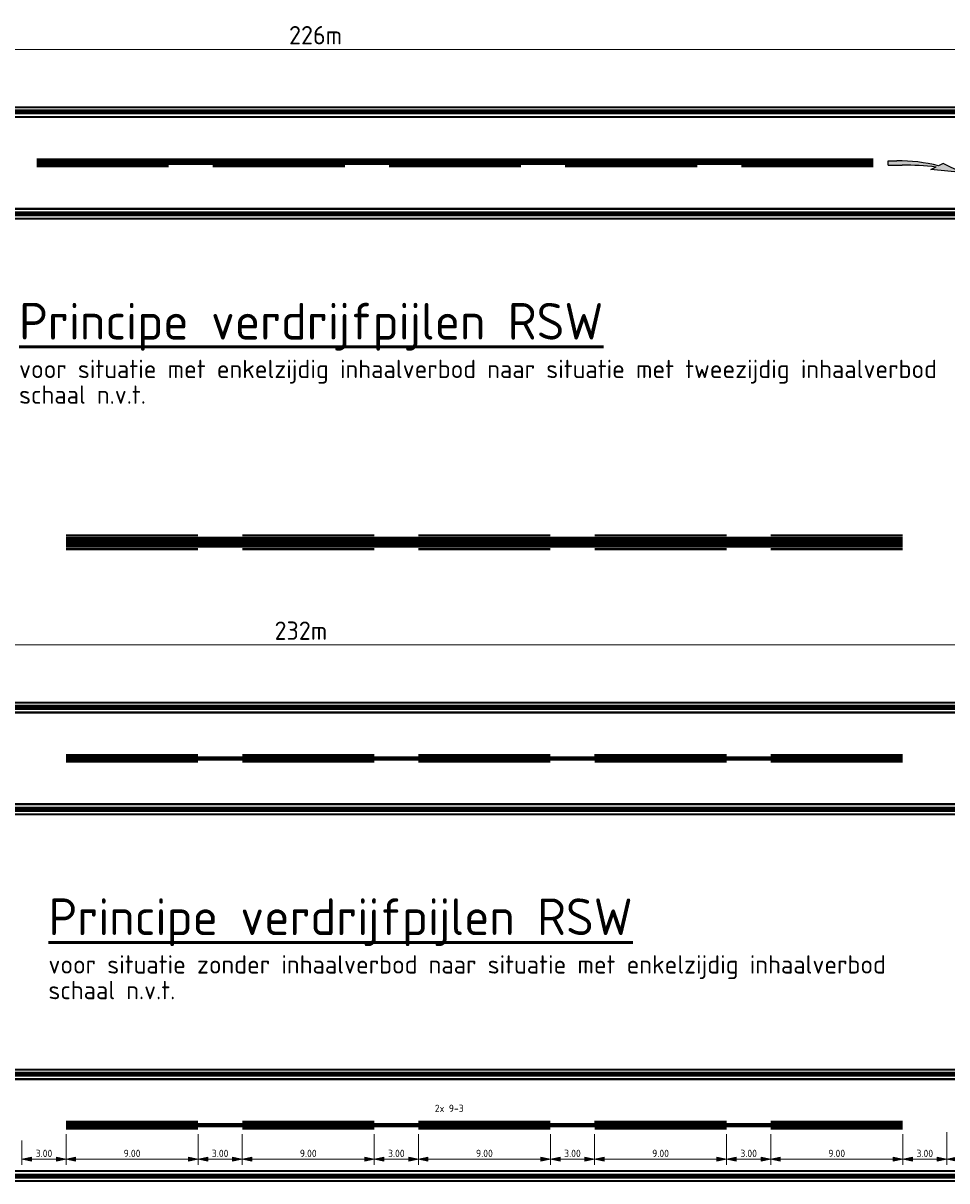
# Model space of a CAD drawing. Header units: metres. Extents: x -699 to 2316, y -1199 to 781.
# Tile 113 of 256: x -45 to 18, y -305 to -226. Entities that reach past the tile are written whole.
import ezdxf

# ---------------------------------------------------------------- set-up
doc = ezdxf.new("R2010")
doc.units = ezdxf.units.M
doc.header["$PDMODE"] = 1
doc.linetypes.add('VW-1-1_STREEP', pattern=[2, 1, -1])
for name, color, linetype, lineweight in [('N-WA-VW-MARKERING_DYNAMISCH-G', 7, 'Continuous', 35), ('N-WA-VW-MARKERING_PIJL-S', 7, 'Continuous', 25), ('N-WE-VH-KANTVERHARDING-G', 210, 'Continuous', 35), ('N-WE-VW-MARKERING_LANGS_STREEP_DOORGETROKKEN_015-G', 7, 'Continuous', 13), ('N-WE-VW-MARKERING_LANGS_STREEP_GROEN-G', 7, 'Continuous', 35), ('X-XX-AL-M', 7, 'Continuous', 18), ('X-XX-AL-T25', 7, 'Continuous', 25), ('X-XX-AL-T50', 130, 'Continuous', 50)]:
    doc.layers.add(name, color=color, linetype=linetype, lineweight=lineweight)
doc.styles.add('NLCS-ISO', font='NLCS-ISO.ttf')
doc.styles.add('NLCS-ISO Standaard', font='NLCS-ISO.ttf')
doc.dimstyles.new('NLCS-M200-T25-Pijl-A', dxfattribs={"dimtxt": 0.5, "dimasz": 0.375, "dimexe": 0.4, "dimexo": 0.4, "dimgap": 0.14, "dimtad": 1, "dimlfac": -1, "dimzin": 0, "dimdsep": 46, "dimtxsty": 'NLCS-ISO Standaard', "dimblk": 'Pijl', "dimblk1": 'Pijl', "dimblk2": 'Pijl', "dimcen": 2.5, "dimdle": 2, "dimclrd": 256, "dimclre": 256, "dimclrt": 256, "dimadec": 0, "dimazin": 0, "dimtfac": 1, "dimtofl": 0, "dimtmove": 0, "dimatfit": 3, "dimldrblk": 'Pijl', "dimfxl": 1, "dimtolj": 1, "dimtzin": 0, "dimlwd": 18, "dimlwe": 18, "dimarcsym": 0})
doc.dimstyles.new('NLCS-M500-T25-Pijl-A', dxfattribs={"dimtxt": 1.25, "dimasz": 0.9375, "dimexe": 1, "dimexo": 1, "dimgap": 0.35, "dimtad": 1, "dimlfac": -1, "dimzin": 0, "dimdsep": 46, "dimtxsty": 'NLCS-ISO Standaard', "dimblk": 'Pijl', "dimblk1": 'Pijl', "dimblk2": 'Pijl', "dimcen": 2.5, "dimdle": 2, "dimclrd": 256, "dimclre": 256, "dimclrt": 256, "dimadec": 0, "dimazin": 0, "dimtfac": 1, "dimtofl": 0, "dimtmove": 0, "dimatfit": 3, "dimldrblk": 'Pijl', "dimfxl": 1, "dimtolj": 1, "dimtzin": 0, "dimlwd": 18, "dimlwe": 18, "dimarcsym": 0})

# ---------------------------------------------------------------- blocks, each defined once
blk = doc.blocks.new('Pijl')
h = blk.add_hatch(color=256)
h.paths.add_polyline_path([(0, 0), (-1.75, 0.352), (-1.75, 0)])
h.paths.add_polyline_path([(-1.75, 0), (-1.75, -0.352), (0, 0)])
for p, q in [((-1.902, 0), (0, 0)), ((0, 0), (-1.75, 0.352)), ((-1.75, 0.352), (-1.75, -0.352)), ((0, 0), (-1.75, -0.352))]:
    blk.add_line(p, q)
blk = doc.blocks.new('*D235')
at = {"layer": 'Defpoints', "color": 0, "transparency": 16777216}
for p in [(89.909, -268.84), (-142.091, -276.345), (89.909, -276.345)]:
    blk.add_point(p, dxfattribs=at)
at = {"layer": 'X-XX-AL-M', "lineweight": 18, "transparency": 16777216}
for p, q in [((-142.091, -275.345), (-142.091, -267.84)), ((89.909, -275.345), (89.909, -267.84)), ((-141.154, -268.84), (88.971, -268.84))]:
    blk.add_line(p, q, dxfattribs=at)
at = {"layer": 'X-XX-AL-M', "lineweight": 18, "transparency": 16777216, "xscale": 0.9375, "yscale": 0.9375, "zscale": 0.9375, "rotation": 180}
blk.add_blockref('Pijl', (-142.091, -268.84), dxfattribs=at)
at = {"layer": 'X-XX-AL-M', "lineweight": 18, "transparency": 16777216, "xscale": 0.9375, "yscale": 0.9375, "zscale": 0.9375}
blk.add_blockref('Pijl', (89.909, -268.84), dxfattribs=at)
at = {"layer": 'X-XX-AL-M', "transparency": 16777216, "insert": (-26.091, -267.865), "char_height": 1.25, "attachment_point": 5, "style": 'NLCS-ISO Standaard'}
blk.add_mtext('\\A1;232m', dxfattribs=at)
blk = doc.blocks.new('*D289')
at = {"layer": 'Defpoints', "color": 0, "transparency": 16777216}
for p in [(87.909, -228.246), (-138.091, -235.827), (87.909, -235.752)]:
    blk.add_point(p, dxfattribs=at)
at = {"layer": 'X-XX-AL-M', "lineweight": 18, "transparency": 16777216}
for p, q in [((-138.091, -234.827), (-138.091, -227.246)), ((87.909, -234.752), (87.909, -227.246)), ((-137.154, -228.246), (86.971, -228.246))]:
    blk.add_line(p, q, dxfattribs=at)
at = {"layer": 'X-XX-AL-M', "lineweight": 18, "transparency": 16777216, "xscale": 0.9375, "yscale": 0.9375, "zscale": 0.9375, "rotation": 180}
blk.add_blockref('Pijl', (-138.091, -228.246), dxfattribs=at)
at = {"layer": 'X-XX-AL-M', "lineweight": 18, "transparency": 16777216, "xscale": 0.9375, "yscale": 0.9375, "zscale": 0.9375}
blk.add_blockref('Pijl', (87.909, -228.246), dxfattribs=at)
at = {"layer": 'X-XX-AL-M', "transparency": 16777216, "insert": (-25.091, -227.271), "char_height": 1.25, "attachment_point": 5, "style": 'NLCS-ISO Standaard'}
blk.add_mtext('\\A1;226m', dxfattribs=at)
blk = doc.blocks.new('*D299')
at = {"layer": 'Defpoints', "color": 0, "transparency": 16777216}
for p in [(-6.091, -301.795), (2.909, -301.795), (2.909, -303.89)]:
    blk.add_point(p, dxfattribs=at)
at = {"layer": 'X-XX-AL-M', "lineweight": 18, "transparency": 16777216}
for p, q in [((-6.091, -302.195), (-6.091, -304.29)), ((2.909, -302.195), (2.909, -304.29)), ((-5.716, -303.89), (2.534, -303.89))]:
    blk.add_line(p, q, dxfattribs=at)
at = {"layer": 'X-XX-AL-M', "lineweight": 18, "transparency": 16777216, "xscale": 0.375, "yscale": 0.375, "zscale": 0.375, "rotation": 180}
blk.add_blockref('Pijl', (-6.091, -303.89), dxfattribs=at)
at = {"layer": 'X-XX-AL-M', "lineweight": 18, "transparency": 16777216, "xscale": 0.375, "yscale": 0.375, "zscale": 0.375}
blk.add_blockref('Pijl', (2.909, -303.89), dxfattribs=at)
at = {"layer": 'X-XX-AL-M', "transparency": 16777216, "insert": (-1.591, -303.5), "char_height": 0.5, "attachment_point": 5, "style": 'NLCS-ISO Standaard'}
blk.add_mtext('\\A1;9.00', dxfattribs=at)
blk = doc.blocks.new('*D300')
at = {"layer": 'Defpoints', "color": 0, "transparency": 16777216}
for p in [(2.909, -301.795), (5.909, -301.795), (5.909, -303.89)]:
    blk.add_point(p, dxfattribs=at)
at = {"layer": 'X-XX-AL-M', "lineweight": 18, "transparency": 16777216}
for p, q in [((2.909, -302.195), (2.909, -304.29)), ((5.909, -302.195), (5.909, -304.29)), ((3.284, -303.89), (5.534, -303.89))]:
    blk.add_line(p, q, dxfattribs=at)
at = {"layer": 'X-XX-AL-M', "lineweight": 18, "transparency": 16777216, "xscale": 0.375, "yscale": 0.375, "zscale": 0.375, "rotation": 180}
blk.add_blockref('Pijl', (2.909, -303.89), dxfattribs=at)
at = {"layer": 'X-XX-AL-M', "lineweight": 18, "transparency": 16777216, "xscale": 0.375, "yscale": 0.375, "zscale": 0.375}
blk.add_blockref('Pijl', (5.909, -303.89), dxfattribs=at)
at = {"layer": 'X-XX-AL-M', "transparency": 16777216, "insert": (4.409, -303.5), "char_height": 0.5, "attachment_point": 5, "style": 'NLCS-ISO Standaard'}
blk.add_mtext('\\A1;3.00', dxfattribs=at)
blk = doc.blocks.new('*D301')
at = {"layer": 'Defpoints', "color": 0, "transparency": 16777216}
for p in [(5.909, -301.795), (14.909, -301.795), (14.909, -303.89)]:
    blk.add_point(p, dxfattribs=at)
at = {"layer": 'X-XX-AL-M', "lineweight": 18, "transparency": 16777216}
for p, q in [((5.909, -302.195), (5.909, -304.29)), ((14.909, -302.195), (14.909, -304.29)), ((6.284, -303.89), (14.534, -303.89))]:
    blk.add_line(p, q, dxfattribs=at)
at = {"layer": 'X-XX-AL-M', "lineweight": 18, "transparency": 16777216, "xscale": 0.375, "yscale": 0.375, "zscale": 0.375, "rotation": 180}
blk.add_blockref('Pijl', (5.909, -303.89), dxfattribs=at)
at = {"layer": 'X-XX-AL-M', "lineweight": 18, "transparency": 16777216, "xscale": 0.375, "yscale": 0.375, "zscale": 0.375}
blk.add_blockref('Pijl', (14.909, -303.89), dxfattribs=at)
at = {"layer": 'X-XX-AL-M', "transparency": 16777216, "insert": (10.409, -303.5), "char_height": 0.5, "attachment_point": 5, "style": 'NLCS-ISO Standaard'}
blk.add_mtext('\\A1;9.00', dxfattribs=at)
blk = doc.blocks.new('*D302')
at = {"layer": 'Defpoints', "color": 0, "transparency": 16777216}
for p in [(14.909, -301.795), (17.908, -301.663), (17.908, -303.89)]:
    blk.add_point(p, dxfattribs=at)
at = {"layer": 'X-XX-AL-M', "lineweight": 18, "transparency": 16777216}
for p, q in [((14.909, -302.195), (14.909, -304.29)), ((17.908, -302.063), (17.908, -304.29)), ((15.284, -303.89), (17.533, -303.89))]:
    blk.add_line(p, q, dxfattribs=at)
at = {"layer": 'X-XX-AL-M', "lineweight": 18, "transparency": 16777216, "xscale": 0.375, "yscale": 0.375, "zscale": 0.375, "rotation": 180}
blk.add_blockref('Pijl', (14.909, -303.89), dxfattribs=at)
at = {"layer": 'X-XX-AL-M', "lineweight": 18, "transparency": 16777216, "xscale": 0.375, "yscale": 0.375, "zscale": 0.375}
blk.add_blockref('Pijl', (17.908, -303.89), dxfattribs=at)
at = {"layer": 'X-XX-AL-M', "transparency": 16777216, "insert": (16.409, -303.5), "char_height": 0.5, "attachment_point": 5, "style": 'NLCS-ISO Standaard'}
blk.add_mtext('\\A1;3.00', dxfattribs=at)
blk = doc.blocks.new('*D303')
at = {"layer": 'Defpoints', "color": 0, "transparency": 16777216}
for p in [(17.908, -301.663), (22.909, -302.23), (22.909, -303.89)]:
    blk.add_point(p, dxfattribs=at)
at = {"layer": 'X-XX-AL-M', "lineweight": 18, "transparency": 16777216}
for p, q in [((17.908, -302.063), (17.908, -304.29)), ((22.909, -302.63), (22.909, -304.29)), ((18.283, -303.89), (22.534, -303.89))]:
    blk.add_line(p, q, dxfattribs=at)
at = {"layer": 'X-XX-AL-M', "lineweight": 18, "transparency": 16777216, "xscale": 0.375, "yscale": 0.375, "zscale": 0.375, "rotation": 180}
blk.add_blockref('Pijl', (17.908, -303.89), dxfattribs=at)
at = {"layer": 'X-XX-AL-M', "lineweight": 18, "transparency": 16777216, "xscale": 0.375, "yscale": 0.375, "zscale": 0.375}
blk.add_blockref('Pijl', (22.909, -303.89), dxfattribs=at)
at = {"layer": 'X-XX-AL-M', "transparency": 16777216, "insert": (20.409, -303.5), "char_height": 0.5, "attachment_point": 5, "style": 'NLCS-ISO Standaard'}
blk.add_mtext('\\A1;5.00', dxfattribs=at)
blk = doc.blocks.new('*D317')
at = {"layer": 'Defpoints', "color": 0, "transparency": 16777216}
for p in [(-18.091, -301.795), (-9.091, -301.795), (-9.091, -303.89)]:
    blk.add_point(p, dxfattribs=at)
at = {"layer": 'X-XX-AL-M', "lineweight": 18, "transparency": 16777216}
for p, q in [((-18.091, -302.195), (-18.091, -304.29)), ((-9.091, -302.195), (-9.091, -304.29)), ((-17.716, -303.89), (-9.466, -303.89))]:
    blk.add_line(p, q, dxfattribs=at)
at = {"layer": 'X-XX-AL-M', "lineweight": 18, "transparency": 16777216, "xscale": 0.375, "yscale": 0.375, "zscale": 0.375, "rotation": 180}
blk.add_blockref('Pijl', (-18.091, -303.89), dxfattribs=at)
at = {"layer": 'X-XX-AL-M', "lineweight": 18, "transparency": 16777216, "xscale": 0.375, "yscale": 0.375, "zscale": 0.375}
blk.add_blockref('Pijl', (-9.091, -303.89), dxfattribs=at)
at = {"layer": 'X-XX-AL-M', "transparency": 16777216, "insert": (-13.591, -303.5), "char_height": 0.5, "attachment_point": 5, "style": 'NLCS-ISO Standaard'}
blk.add_mtext('\\A1;9.00', dxfattribs=at)
blk = doc.blocks.new('*D318')
at = {"layer": 'Defpoints', "color": 0, "transparency": 16777216}
for p in [(-9.091, -301.795), (-6.091, -301.795), (-6.091, -303.89)]:
    blk.add_point(p, dxfattribs=at)
at = {"layer": 'X-XX-AL-M', "lineweight": 18, "transparency": 16777216}
for p, q in [((-9.091, -302.195), (-9.091, -304.29)), ((-6.091, -302.195), (-6.091, -304.29)), ((-8.716, -303.89), (-6.466, -303.89))]:
    blk.add_line(p, q, dxfattribs=at)
at = {"layer": 'X-XX-AL-M', "lineweight": 18, "transparency": 16777216, "xscale": 0.375, "yscale": 0.375, "zscale": 0.375, "rotation": 180}
blk.add_blockref('Pijl', (-9.091, -303.89), dxfattribs=at)
at = {"layer": 'X-XX-AL-M', "lineweight": 18, "transparency": 16777216, "xscale": 0.375, "yscale": 0.375, "zscale": 0.375}
blk.add_blockref('Pijl', (-6.091, -303.89), dxfattribs=at)
at = {"layer": 'X-XX-AL-M', "transparency": 16777216, "insert": (-7.591, -303.5), "char_height": 0.5, "attachment_point": 5, "style": 'NLCS-ISO Standaard'}
blk.add_mtext('\\A1;3.00', dxfattribs=at)
blk = doc.blocks.new('*D319')
at = {"layer": 'Defpoints', "color": 0, "transparency": 16777216}
for p in [(-30.091, -301.795), (-21.091, -301.795), (-21.091, -303.89)]:
    blk.add_point(p, dxfattribs=at)
at = {"layer": 'X-XX-AL-M', "lineweight": 18, "transparency": 16777216}
for p, q in [((-30.091, -302.195), (-30.091, -304.29)), ((-21.091, -302.195), (-21.091, -304.29)), ((-29.716, -303.89), (-21.466, -303.89))]:
    blk.add_line(p, q, dxfattribs=at)
at = {"layer": 'X-XX-AL-M', "lineweight": 18, "transparency": 16777216, "xscale": 0.375, "yscale": 0.375, "zscale": 0.375, "rotation": 180}
blk.add_blockref('Pijl', (-30.091, -303.89), dxfattribs=at)
at = {"layer": 'X-XX-AL-M', "lineweight": 18, "transparency": 16777216, "xscale": 0.375, "yscale": 0.375, "zscale": 0.375}
blk.add_blockref('Pijl', (-21.091, -303.89), dxfattribs=at)
at = {"layer": 'X-XX-AL-M', "transparency": 16777216, "insert": (-25.591, -303.5), "char_height": 0.5, "attachment_point": 5, "style": 'NLCS-ISO Standaard'}
blk.add_mtext('\\A1;9.00', dxfattribs=at)
blk = doc.blocks.new('*D320')
at = {"layer": 'Defpoints', "color": 0, "transparency": 16777216}
for p in [(-21.091, -301.795), (-18.091, -301.795), (-18.091, -303.89)]:
    blk.add_point(p, dxfattribs=at)
at = {"layer": 'X-XX-AL-M', "lineweight": 18, "transparency": 16777216}
for p, q in [((-21.091, -302.195), (-21.091, -304.29)), ((-18.091, -302.195), (-18.091, -304.29)), ((-20.716, -303.89), (-18.466, -303.89))]:
    blk.add_line(p, q, dxfattribs=at)
at = {"layer": 'X-XX-AL-M', "lineweight": 18, "transparency": 16777216, "xscale": 0.375, "yscale": 0.375, "zscale": 0.375, "rotation": 180}
blk.add_blockref('Pijl', (-21.091, -303.89), dxfattribs=at)
at = {"layer": 'X-XX-AL-M', "lineweight": 18, "transparency": 16777216, "xscale": 0.375, "yscale": 0.375, "zscale": 0.375}
blk.add_blockref('Pijl', (-18.091, -303.89), dxfattribs=at)
at = {"layer": 'X-XX-AL-M', "transparency": 16777216, "insert": (-19.591, -303.5), "char_height": 0.5, "attachment_point": 5, "style": 'NLCS-ISO Standaard'}
blk.add_mtext('\\A1;3.00', dxfattribs=at)
blk = doc.blocks.new('*D321')
at = {"layer": 'Defpoints', "color": 0, "transparency": 16777216}
for p in [(-42.091, -301.795), (-33.091, -301.795), (-33.091, -303.89)]:
    blk.add_point(p, dxfattribs=at)
at = {"layer": 'X-XX-AL-M', "lineweight": 18, "transparency": 16777216}
for p, q in [((-42.091, -302.195), (-42.091, -304.29)), ((-33.091, -302.195), (-33.091, -304.29)), ((-41.716, -303.89), (-33.466, -303.89))]:
    blk.add_line(p, q, dxfattribs=at)
at = {"layer": 'X-XX-AL-M', "lineweight": 18, "transparency": 16777216, "xscale": 0.375, "yscale": 0.375, "zscale": 0.375, "rotation": 180}
blk.add_blockref('Pijl', (-42.091, -303.89), dxfattribs=at)
at = {"layer": 'X-XX-AL-M', "lineweight": 18, "transparency": 16777216, "xscale": 0.375, "yscale": 0.375, "zscale": 0.375}
blk.add_blockref('Pijl', (-33.091, -303.89), dxfattribs=at)
at = {"layer": 'X-XX-AL-M', "transparency": 16777216, "insert": (-37.591, -303.5), "char_height": 0.5, "attachment_point": 5, "style": 'NLCS-ISO Standaard'}
blk.add_mtext('\\A1;9.00', dxfattribs=at)
blk = doc.blocks.new('*D322')
at = {"layer": 'Defpoints', "color": 0, "transparency": 16777216}
for p in [(-33.091, -301.795), (-30.091, -301.795), (-30.091, -303.89)]:
    blk.add_point(p, dxfattribs=at)
at = {"layer": 'X-XX-AL-M', "lineweight": 18, "transparency": 16777216}
for p, q in [((-33.091, -302.195), (-33.091, -304.29)), ((-30.091, -302.195), (-30.091, -304.29)), ((-32.716, -303.89), (-30.466, -303.89))]:
    blk.add_line(p, q, dxfattribs=at)
at = {"layer": 'X-XX-AL-M', "lineweight": 18, "transparency": 16777216, "xscale": 0.375, "yscale": 0.375, "zscale": 0.375, "rotation": 180}
blk.add_blockref('Pijl', (-33.091, -303.89), dxfattribs=at)
at = {"layer": 'X-XX-AL-M', "lineweight": 18, "transparency": 16777216, "xscale": 0.375, "yscale": 0.375, "zscale": 0.375}
blk.add_blockref('Pijl', (-30.091, -303.89), dxfattribs=at)
at = {"layer": 'X-XX-AL-M', "transparency": 16777216, "insert": (-31.591, -303.5), "char_height": 0.5, "attachment_point": 5, "style": 'NLCS-ISO Standaard'}
blk.add_mtext('\\A1;3.00', dxfattribs=at)
blk = doc.blocks.new('*D328')
at = {"layer": 'Defpoints', "color": 0, "transparency": 16777216}
for p in [(-45.091, -302.23), (-42.091, -301.795), (-42.091, -303.89)]:
    blk.add_point(p, dxfattribs=at)
at = {"layer": 'X-XX-AL-M', "lineweight": 18, "transparency": 16777216}
for p, q in [((-42.091, -302.195), (-42.091, -304.29)), ((-45.091, -302.63), (-45.091, -304.29)), ((-44.716, -303.89), (-42.466, -303.89))]:
    blk.add_line(p, q, dxfattribs=at)
at = {"layer": 'X-XX-AL-M', "lineweight": 18, "transparency": 16777216, "xscale": 0.375, "yscale": 0.375, "zscale": 0.375, "rotation": 180}
blk.add_blockref('Pijl', (-45.091, -303.89), dxfattribs=at)
at = {"layer": 'X-XX-AL-M', "lineweight": 18, "transparency": 16777216, "xscale": 0.375, "yscale": 0.375, "zscale": 0.375}
blk.add_blockref('Pijl', (-42.091, -303.89), dxfattribs=at)
at = {"layer": 'X-XX-AL-M', "transparency": 16777216, "insert": (-43.591, -303.5), "char_height": 0.5, "attachment_point": 5, "style": 'NLCS-ISO Standaard'}
blk.add_mtext('\\A1;3.00', dxfattribs=at)
blk = doc.blocks.new('N-SVW-MARKERING_PIJL_VERDRIJF_RE_5.0')
h = blk.add_hatch(color=256)
h.paths.add_polyline_path([(5, -0.66), (2.92, -0.46), (3.27, -0.28, 0.004791), (2.888, -0.24), (4.153, -0.24)])
h.paths.add_polyline_path([(3.43, -0.2), (3.75, -0.04), (4.153, -0.24), (2.888, -0.24, 0.024122), (0.96, -0.15), (0, -0.15), (0, 0.15), (0.6, 0.15, -0.062013)])
for p, q in [((0, 0.15), (0.6, 0.15)), ((0, -0.15), (0, 0.15)), ((0, -0.15), (0.96, -0.15)), ((2.92, -0.46), (3.27, -0.28)), ((5, -0.66), (2.92, -0.46)), ((3.75, -0.04), (3.43, -0.2)), ((5, -0.66), (3.75, -0.04))]:
    blk.add_line(p, q)
for centre, radius, start, end in [((0.609, -11.39), 11.54, 75.85265, 90.04685), ((0.992, -20.17), 20.02, 83.46636, 90.09156)]:
    blk.add_arc(centre, radius, start, end)
blk = doc.blocks.new('SAL-VERDRIJPIJLEN-RSW-15-80-15')
at = {"layer": 'N-WE-VW-MARKERING_LANGS_STREEP_DOORGETROKKEN_015-G', "linetype": 'Continuous', "const_width": 0.15}
for points in [[(-132, 0.475), (-123, 0.475)], [(-120, 0.475), (-111, 0.475)], [(-108, 0.475), (-99, 0.475)], [(-96, 0.475), (-87, 0.475)], [(-84, 0.475), (-75, 0.475)], [(-123, -0.475), (-132, -0.475)], [(-111, -0.475), (-120, -0.475)], [(-99, -0.475), (-108, -0.475)], [(-87, -0.475), (-96, -0.475)], [(-75, -0.475), (-84, -0.475)]]:
    blk.add_lwpolyline(points, dxfattribs=at)
at = {"layer": 'N-WE-VW-MARKERING_LANGS_STREEP_GROEN-G', "color": 137, "const_width": 0.75}
blk.add_lwpolyline([(-132, 0), (-75, 0)], dxfattribs=at)

msp = doc.modelspace()

# ---------------------------------------------------------------- linework, layer by layer
at = {"layer": 'N-WA-VW-MARKERING_DYNAMISCH-G', "color": 251, "linetype": 'VW-1-1_STREEP', "ltscale": 0.85, "const_width": 0.35}
for points in [[(-161.4858, -232.5017), (108.9076, -232.5017)], [(-161.4858, -239.4517), (108.9076, -239.4517)], [(-167.4858, -273.0953), (110.9076, -273.0953)], [(-167.4858, -280.0453), (110.9076, -280.0453)], [(-167.4858, -298.0953), (110.9076, -298.0953)], [(-167.4858, -305.0453), (110.9076, -305.0453)]]:
    msp.add_lwpolyline(points, dxfattribs=at)
at = {"layer": 'N-WE-VH-KANTVERHARDING-G'}
for points in [[(-161.4858, -232.1767), (108.9076, -232.1767)], [(-161.4858, -239.7767), (108.9076, -239.7767)], [(-167.4858, -272.7703), (110.9076, -272.7703)], [(-167.4858, -280.3703), (110.9076, -280.3703)], [(-167.4858, -297.7703), (110.9076, -297.7703)], [(-167.4858, -305.3703), (110.9076, -305.3703)]]:
    msp.add_lwpolyline(points, dxfattribs=at)
at = {"layer": 'N-WE-VW-MARKERING_LANGS_STREEP_DOORGETROKKEN_015-G', "const_width": 0.15}
for points in [[(-161.4858, -232.8517), (108.9076, -232.8517)], [(-161.4858, -239.1017), (108.9076, -239.1017)], [(-167.4858, -273.4453), (110.9076, -273.4453)], [(-167.4858, -279.6953), (110.9076, -279.6953)], [(-167.4858, -298.4453), (110.9076, -298.4453)], [(-167.4858, -304.6953), (110.9076, -304.6953)]]:
    msp.add_lwpolyline(points, dxfattribs=at)
at = {"layer": 'N-WE-VW-MARKERING_LANGS_STREEP_DOORGETROKKEN_015-G', "linetype": 'Continuous', "const_width": 0.15}
for points in [[(-44.0916, -235.7517), (12.9084, -235.7517)], [(-35.0913, -236.2017), (-44.0913, -236.2017)], [(-23.0913, -236.2017), (-32.0913, -236.2017)], [(-11.0913, -236.2017), (-20.0913, -236.2017)], [(0.9087, -236.2017), (-8.0913, -236.2017)], [(12.9087, -236.2017), (3.9087, -236.2017)], [(-42.0916, -276.3453), (-33.0916, -276.3453)], [(-33.0913, -276.7953), (-42.0913, -276.7953)], [(-30.0916, -276.3453), (-21.0916, -276.3453)], [(-21.0913, -276.7953), (-30.0913, -276.7953)], [(-18.0916, -276.3453), (-9.0916, -276.3453)], [(-9.0913, -276.7953), (-18.0913, -276.7953)], [(-6.0916, -276.3453), (2.9084, -276.3453)], [(2.9087, -276.7953), (-6.0913, -276.7953)], [(5.9084, -276.3453), (14.9084, -276.3453)], [(14.9087, -276.7953), (5.9087, -276.7953)], [(-42.0916, -301.3453), (-33.0916, -301.3453)], [(-30.0916, -301.3453), (-21.0916, -301.3453)], [(-18.0916, -301.3453), (-9.0916, -301.3453)], [(-6.0916, -301.3453), (2.9084, -301.3453)], [(5.9084, -301.3453), (14.9084, -301.3453)], [(-33.0913, -301.7953), (-42.0913, -301.7953)], [(-21.0913, -301.7953), (-30.0913, -301.7953)], [(-9.0913, -301.7953), (-18.0913, -301.7953)], [(2.9087, -301.7953), (-6.0913, -301.7953)], [(14.9087, -301.7953), (5.9087, -301.7953)]]:
    msp.add_lwpolyline(points, dxfattribs=at)
at = {"layer": 'N-WE-VW-MARKERING_LANGS_STREEP_GROEN-G', "color": 137, "true_color": 0x478a84, "const_width": 0.3}
for points in [[(-44.0916, -235.9767), (12.9084, -235.9767)], [(-42.0916, -276.5703), (14.9084, -276.5703)], [(-42.0916, -301.5703), (14.9084, -301.5703)]]:
    msp.add_lwpolyline(points, dxfattribs=at)

# ---------------------------------------------------------------- block references
msp.add_blockref('SAL-VERDRIJPIJLEN-RSW-15-80-15', (89.9086, -261.8397))
at = {"layer": 'N-WA-VW-MARKERING_PIJL-S'}
msp.add_blockref('N-SVW-MARKERING_PIJL_VERDRIJF_RE_5.0', (13.9086, -235.9767), dxfattribs=at)

# ---------------------------------------------------------------- texts
at = {"layer": 'X-XX-AL-T25', "style": 'NLCS-ISO'}
for s, height, p in [('voor situatie met enkelzijdig inhaalverbod naar situatie met tweezijdig inhaalverbod', 1.25, (-45.2891, -250.6482)), ('schaal n.v.t.', 1.25, (-45.2891, -252.3982)), ('voor situatie zonder inhaalverbod naar situatie met enkelzijdig inhaalverbod', 1.25, (-43.2891, -291.2419)), ('schaal n.v.t.', 1.25, (-43.2891, -292.9919)), ('2x 9-3', 0.5, (-16.9686, -300.6817))]:
    msp.add_text(s, height=height, dxfattribs=at).set_placement(p)
at = {"layer": 'X-XX-AL-T50', "style": 'NLCS-ISO'}
for p in [(-45.2891, -248.0232), (-43.2891, -288.6169)]:
    msp.add_text('%%UPrincipe verdrijfpijlen RSW', height=2.5, dxfattribs=at).set_placement(p)

# ---------------------------------------------------------------- dimensions: what is measured, and where the dimension line sits
at = {"layer": 'X-XX-AL-M'}
for base, p1, p2, text, picture, middle in [((87.9086, -228.246), (-138.0914, -235.8267), (87.9086, -235.7517), '226m', '*D289', (-25.0914, -227.271)), ((89.9086, -268.8397), (-142.0914, -276.3453), (89.9086, -276.3453), '232m', '*D235', (-26.0914, -267.8647))]:
    dim = msp.add_linear_dim(base=base, p1=p1, p2=p2, text=text, dimstyle='NLCS-M500-T25-Pijl-A', dxfattribs=at)
    dim.commit()
    dim.dimension.update_dxf_attribs({"geometry": picture, "text_midpoint": middle})
for base, p1, p2, picture, middle in [((-42.0913, -303.8899), (-45.0914, -302.2303), (-42.0913, -301.7953), '*D328', (-43.5913, -303.4999)), ((-33.0913, -303.8899), (-42.0913, -301.7953), (-33.0913, -301.7953), '*D321', (-37.5913, -303.4999)), ((-30.0913, -303.8899), (-33.0913, -301.7953), (-30.0913, -301.7953), '*D322', (-31.5913, -303.4999)), ((-21.0913, -303.8899), (-30.0913, -301.7953), (-21.0913, -301.7953), '*D319', (-25.5913, -303.4999)), ((-18.0913, -303.8899), (-21.0913, -301.7953), (-18.0913, -301.7953), '*D320', (-19.5913, -303.4999)), ((-9.0913, -303.8899), (-18.0913, -301.7953), (-9.0913, -301.7953), '*D317', (-13.5913, -303.4999)), ((-6.0913, -303.8899), (-9.0913, -301.7953), (-6.0913, -301.7953), '*D318', (-7.5913, -303.4999)), ((2.9087, -303.8899), (-6.0913, -301.7953), (2.9087, -301.7953), '*D299', (-1.5913, -303.4999)), ((5.9087, -303.8899), (2.9087, -301.7953), (5.9087, -301.7953), '*D300', (4.4087, -303.4999)), ((14.9087, -303.8899), (5.9087, -301.7953), (14.9087, -301.7953), '*D301', (10.4087, -303.4999)), ((17.9085, -303.8899), (14.9087, -301.7953), (17.9085, -301.6635), '*D302', (16.4086, -303.4999)), ((22.9086, -303.8899), (17.9085, -301.6635), (22.9086, -302.2303), '*D303', (20.4085, -303.4999))]:
    dim = msp.add_linear_dim(base=base, p1=p1, p2=p2, angle=360, dimstyle='NLCS-M200-T25-Pijl-A', dxfattribs=at)
    dim.commit()
    dim.dimension.update_dxf_attribs({"geometry": picture, "text_midpoint": middle})

doc.saveas('drawing.dxf')
